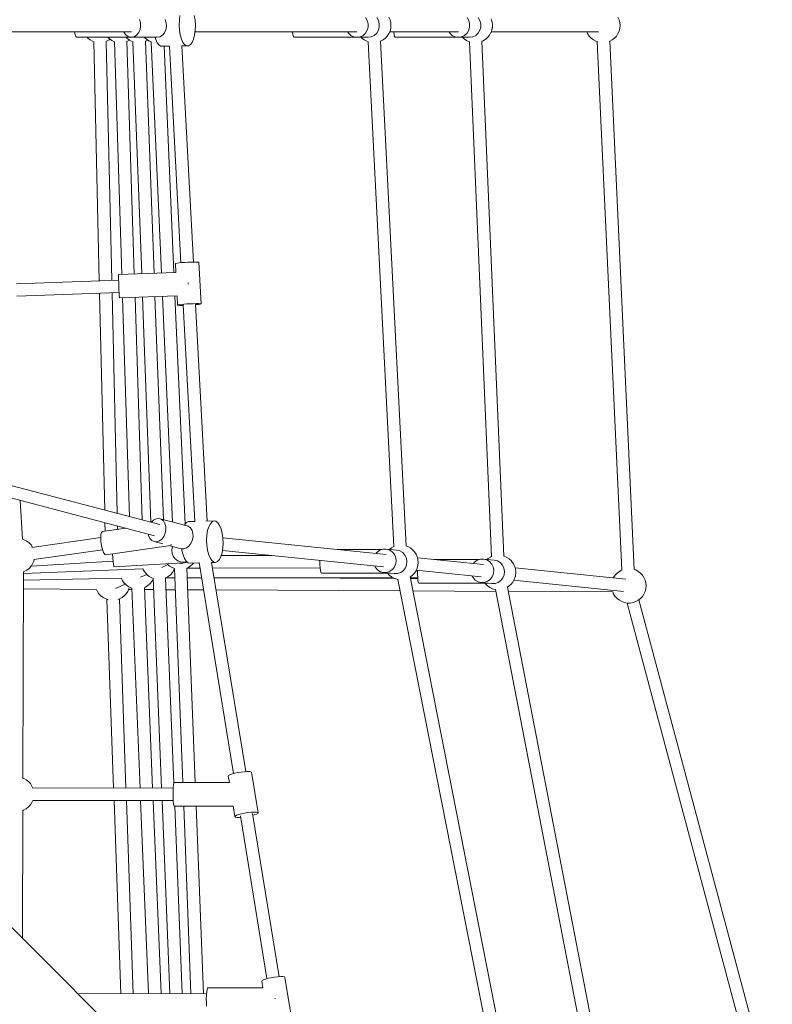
# Model space of a CAD drawing. Header units: inches. Extents: x -32 to 818, y -661 to 218.
# Tile 58 of 256: x 475.61 to 476.7, y 15.01 to 16.43. Entities that reach past the tile are written whole.
import ezdxf

# ---------------------------------------------------------------- set-up
doc = ezdxf.new("R2010")
doc.units = ezdxf.units.IN
doc.header["$LTSCALE"] = 0.01
doc.header["$MEASUREMENT"] = 0
doc.layers.add('_at_zabawki_', color=240, linetype='Continuous', lineweight=5)

# ---------------------------------------------------------------- blocks, each defined once
blk = doc.blocks.new('zw$2CA8')
at = {"layer": '_at_zabawki_'}
for p, q in [((-1311.5, 2856.8), (-1310, 2852.1)), ((-1272.8, 2852.1), (-1274.2, 2856.8)), ((-1254.2, 2848.6), (-1253.9, 2855.8)), ((-1253.9, 2855.8), (-1253, 2862.5)), ((-1231.3, 2855.8), (-1232.4, 2862.5)), ((-1230.8, 2848.6), (-1231.3, 2855.8)), ((-985.5, 2859.5), (-983, 2855.4)), ((-983, 2855.4), (-981.7, 2850.7)), ((-966.9, 2855.4), (-969.4, 2859.5)), ((-965.6, 2850.7), (-966.9, 2855.4)), ((-950.2, 2856.4), (-951.9, 2860.2)), ((-949.2, 2852.4), (-950.2, 2856.4)), ((-948.9, 2848.3), (-949.2, 2852.4)), ((-839.2, 2859.5), (-836.7, 2855.4)), ((-836.7, 2855.4), (-835.4, 2850.7)), ((-820.7, 2855.4), (-823.2, 2859.5)), ((-819.3, 2850.7), (-820.7, 2855.4)), ((-803.2, 2853.9), (-804.4, 2857.8)), ((-803.1, 2853.6), (-803.2, 2853.9)), ((-802.6, 2849.7), (-803.1, 2853.6)), ((-620, 2856.4), (-621.6, 2860.2)), ((-618.9, 2852.4), (-620, 2856.4)), ((-618.6, 2848.3), (-618.9, 2852.4)), ((-1931.7, 2839.3), (-1323, 2839.3)), ((-1512.8, 2839.3), (-1405, 2839.3)), ((-1405, 2839.3), (-1405, 2839)), ((-1405, 2839), (-1404.1, 2834.9)), ((-1334.1, 2839.3), (-1333.4, 2837.7)), ((-1310.6, 2842.1), (-1312.6, 2837.7)), ((-1309.7, 2847.1), (-1310.6, 2842.1)), ((-1310, 2852.1), (-1309.7, 2847.1)), ((-1275.3, 2837.7), (-1273.3, 2842.1)), ((-1273.3, 2842.1), (-1272.5, 2847.1)), ((-1272.5, 2847.1), (-1272.8, 2852.1)), ((-1253.7, 2841.4), (-1254.2, 2848.6)), ((-1252.7, 2834.7), (-1253.7, 2841.4)), ((-1232, 2834.7), (-1231.1, 2841.4)), ((-1231.4, 2839.3), (-1090.8, 2839.3)), ((-1231.4, 2839.3), (-997.9, 2839.3)), ((-1231.1, 2841.4), (-1230.8, 2848.6)), ((-1090.8, 2839.3), (-1090.8, 2839)), ((-1090.8, 2839), (-1090.1, 2834.9)), ((-1011.6, 2839.3), (-1010.2, 2837.2)), ((-983, 2841.3), (-985.5, 2837.2)), ((-981.7, 2845.9), (-983, 2841.3)), ((-981.7, 2850.7), (-981.7, 2845.9)), ((-969.4, 2837.2), (-966.9, 2841.3)), ((-966.9, 2841.3), (-965.6, 2845.9)), ((-965.6, 2845.9), (-965.6, 2850.7)), ((-951.9, 2836.5), (-950.2, 2840.2)), ((-950.6, 2839.3), (-851.6, 2839.3)), ((-950.2, 2840.2), (-949.2, 2844.2)), ((-949.2, 2844.2), (-948.9, 2848.3)), ((-944.6, 2839.3), (-944.5, 2839)), ((-944.5, 2839), (-944.1, 2834.9)), ((-865.3, 2839.3), (-864, 2837.2)), ((-836.7, 2841.3), (-839.2, 2837.2)), ((-835.4, 2845.9), (-836.7, 2841.3)), ((-835.4, 2850.7), (-835.4, 2845.9)), ((-823.2, 2837.2), (-820.7, 2841.3)), ((-820.7, 2841.3), (-819.3, 2845.9)), ((-819.3, 2845.9), (-819.3, 2850.7)), ((-804.8, 2838), (-804.6, 2838.3)), ((-804.6, 2838.3), (-803.4, 2842)), ((-804.3, 2839.3), (-649.7, 2839.3)), ((-803.4, 2842), (-803.3, 2842.2)), ((-803.3, 2842.2), (-803.2, 2842.6)), ((-803.2, 2842.6), (-803.1, 2843)), ((-803.1, 2843), (-803, 2843.6)), ((-803, 2843.6), (-802.9, 2844.2)), ((-802.9, 2844.2), (-802.8, 2844.8)), ((-802.8, 2844.8), (-802.7, 2845.5)), ((-802.7, 2846.1), (-802.6, 2846.8)), ((-802.7, 2845.5), (-802.7, 2846.1)), ((-802.6, 2849.4), (-802.6, 2849.7)), ((-802.5, 2849), (-802.6, 2849.4)), ((-802.6, 2848), (-802.5, 2848.6)), ((-802.6, 2847.5), (-802.6, 2848)), ((-802.6, 2846.8), (-802.6, 2847.5)), ((-802.5, 2848.6), (-802.5, 2849)), ((-666.7, 2839.3), (-665.4, 2836.5)), ((-621.6, 2836.5), (-620, 2840.2)), ((-620, 2840.2), (-618.9, 2844.2)), ((-618.9, 2844.2), (-618.6, 2848.3)), ((-1404.1, 2834.9), (-1403, 2832.2)), ((-1403, 2832.2), (-1401.7, 2831.3)), ((-1401.7, 2831.3), (-1323, 2831.3)), ((-1386.9, 2831.3), (-1385.7, 2830)), ((-1385.7, 2830), (-1382.5, 2827.5)), ((-1382.5, 2827.5), (-1378.9, 2825.5)), ((-1378.9, 2825.5), (-1376.6, 2824.7)), ((-1377.3, 2825), (-1369.3, 2480.4)), ((-1360, 2825.1), (-1358.8, 2825.5)), ((-1351.3, 2481.1), (-1359.3, 2825.3)), ((-1358.8, 2825.5), (-1355.2, 2827.5)), ((-1357.3, 2831.3), (-1354.7, 2828.9)), ((-1355.2, 2827.5), (-1354, 2828.4)), ((-1354.7, 2828.9), (-1351.3, 2826.6)), ((-1351.3, 2826.6), (-1347.6, 2824.8)), ((-1347.6, 2824.8), (-1347.3, 2824.8)), ((-1347.3, 2824.8), (-1336.8, 2489.6)), ((-1333.4, 2837.7), (-1330.5, 2834.3)), ((-1330.8, 2831.3), (-1329.6, 2830)), ((-1330.5, 2834.3), (-1326.9, 2832.1)), ((-1329.6, 2830), (-1326.3, 2827.5)), ((-1329.6, 2825.3), (-1327.7, 2826.1)), ((-1318.8, 2490.3), (-1329.4, 2825.4)), ((-1327.7, 2826.1), (-1325.9, 2827.2)), ((-1326.9, 2832.1), (-1323, 2831.3)), ((-1326.3, 2827.5), (-1322.7, 2825.5)), ((-1319.1, 2832.1), (-1323, 2831.3)), ((-1323, 2831.3), (-1285.8, 2831.3)), ((-1322.7, 2825.5), (-1320.3, 2824.7)), ((-1320.8, 2824.9), (-1308.2, 2490.6)), ((-1315.5, 2834.3), (-1319.1, 2832.1)), ((-1312.6, 2837.7), (-1315.5, 2834.3)), ((-1304.5, 2831.3), (-1304.3, 2831)), ((-1304.3, 2831), (-1301.2, 2828.3)), ((-1303.4, 2825.3), (-1302.7, 2825.5)), ((-1290.3, 2491.3), (-1302.8, 2825.5)), ((-1302.7, 2825.5), (-1299.5, 2827.2)), ((-1301.2, 2828.3), (-1297.8, 2826.1)), ((-1297.8, 2826.1), (-1294.1, 2824.6)), ((-1294.3, 2824.7), (-1279.6, 2491.7)), ((-1288.7, 2831.3), (-1287.8, 2828.2)), ((-1287.8, 2828.2), (-1285.7, 2823.4)), ((-1285.8, 2831.3), (-1281.8, 2832.1)), ((-1281.8, 2832.1), (-1278.2, 2834.3)), ((-1278.2, 2834.3), (-1275.3, 2837.7)), ((-1251, 2828.7), (-1252.7, 2834.7)), ((-1248.8, 2823.9), (-1251, 2828.7)), ((-1246.3, 2820.6), (-1248.8, 2823.9)), ((-1238, 2820.6), (-1235.6, 2823.9)), ((-1235.6, 2823.9), (-1233.5, 2828.7)), ((-1233.5, 2828.7), (-1232, 2834.7)), ((-1090.1, 2834.9), (-1089.3, 2832.2)), ((-1089.3, 2832.2), (-1088.3, 2831.3)), ((-1088.3, 2831.3), (-997.9, 2831.3)), ((-1010.2, 2837.2), (-1006.7, 2834)), ((-1006.7, 2834), (-1002.5, 2832)), ((-1002.5, 2832), (-997.9, 2831.3)), ((-993.3, 2832), (-997.9, 2831.3)), ((-997.9, 2831.3), (-981.8, 2831.3)), ((-989, 2834), (-993.3, 2832)), ((-991.9, 2831.3), (-990.7, 2830)), ((-990.7, 2830), (-987.4, 2827.5)), ((-985.5, 2837.2), (-989, 2834)), ((-987.4, 2827.5), (-983.8, 2825.5)), ((-983.8, 2825.5), (-981.1, 2824.6)), ((-981.8, 2831.3), (-977.2, 2832)), ((-981.6, 2824.8), (-944.6, 2097.1)), ((-977.2, 2832), (-973, 2834)), ((-973, 2834), (-969.4, 2837.2)), ((-964.2, 2825.4), (-963.8, 2825.5)), ((-963.8, 2825.5), (-960.2, 2827.5)), ((-926.7, 2098), (-963.7, 2825.6)), ((-960.2, 2827.5), (-956.9, 2830)), ((-956.9, 2830), (-954.1, 2833)), ((-954.1, 2833), (-951.9, 2836.5)), ((-944.1, 2834.9), (-943.5, 2832.2)), ((-943.5, 2832.2), (-942.9, 2831.3)), ((-942.9, 2831.3), (-843.6, 2831.3)), ((-864, 2837.2), (-860.4, 2834)), ((-860.4, 2834), (-856.2, 2832)), ((-856.2, 2832), (-851.6, 2831.3)), ((-847, 2832), (-851.6, 2831.3)), ((-851.6, 2831.3), (-835.6, 2831.3)), ((-842.7, 2834), (-847, 2832)), ((-845.7, 2831.3), (-843.2, 2828.9)), ((-843.2, 2828.9), (-839.8, 2826.6)), ((-839.2, 2837.2), (-842.7, 2834)), ((-839.8, 2826.6), (-836.1, 2824.8)), ((-836.1, 2824.8), (-835.5, 2824.7)), ((-835.6, 2831.3), (-830.9, 2832)), ((-835.5, 2824.7), (-803.9, 2082.7)), ((-830.9, 2832), (-826.7, 2834)), ((-826.7, 2834), (-823.2, 2837.2)), ((-817.8, 2825.4), (-816.1, 2826.1)), ((-785.9, 2083.6), (-817.6, 2825.5)), ((-816.1, 2826.1), (-812.6, 2828.3)), ((-812.6, 2828.3), (-812.3, 2828.5)), ((-812.3, 2828.5), (-809.3, 2831.2)), ((-809.3, 2831.2), (-806.8, 2834.4)), ((-806.8, 2834.4), (-804.8, 2838)), ((-665.4, 2836.5), (-663.2, 2833)), ((-663.2, 2833), (-660.4, 2830)), ((-660.4, 2830), (-657.1, 2827.5)), ((-657.1, 2827.5), (-653.5, 2825.5)), ((-653.5, 2825.5), (-650.6, 2824.5)), ((-651.4, 2824.8), (-616.1, 2063.5)), ((-634.4, 2825.2), (-633.5, 2825.5)), ((-633.5, 2825.5), (-629.9, 2827.5)), ((-598.1, 2064.2), (-633.5, 2825.5)), ((-629.9, 2827.5), (-626.6, 2830)), ((-626.6, 2830), (-623.9, 2833)), ((-623.9, 2833), (-621.6, 2836.5)), ((-1285.7, 2823.4), (-1283.1, 2820)), ((-1283.1, 2820), (-1280.4, 2818.3)), ((-1280.4, 2818.3), (-1277.6, 2818.3)), ((-1277.6, 2818.3), (-1268.3, 2818.4)), ((-1261.7, 2492.3), (-1276, 2818.3)), ((-1268.3, 2818.5), (-1251.6, 2506.3)), ((-1250.3, 2818.7), (-1240.7, 2818.8)), ((-1233.7, 2507.2), (-1250.3, 2818.7)), ((-1243.5, 2818.8), (-1246.3, 2820.6)), ((-1240.7, 2818.8), (-1243.5, 2818.8)), ((-1240.7, 2818.8), (-1238, 2820.6)), ((-1259, 2505.4), (-1259.6, 2505.1)), ((-1259.6, 2505.1), (-1258.9, 2492.4)), ((-1257.2, 2505.7), (-1259, 2505.4)), ((-1254.2, 2506), (-1257.2, 2505.7)), ((-1250.5, 2506.4), (-1254.2, 2506)), ((-1246.1, 2506.7), (-1250.5, 2506.4)), ((-1241.5, 2506.9), (-1246.1, 2506.7)), ((-1237, 2507.1), (-1241.5, 2506.9)), ((-1232.9, 2507.2), (-1237, 2507.1)), ((-1229.5, 2507.3), (-1232.9, 2507.2)), ((-1227.1, 2507.2), (-1229.5, 2507.3)), ((-1225.8, 2507), (-1227.1, 2507.2)), ((-1225.6, 2506.9), (-1225.8, 2507)), ((-1222.4, 2447.1), (-1225.6, 2506.9)), ((-1258.8, 2492.4), (-1341.6, 2489.4)), ((-1341.6, 2489.4), (-1341.6, 2488.6)), ((-1341.6, 2488.6), (-1341.6, 2486.2)), ((-1341.6, 2486.2), (-1341.5, 2482.4)), ((-1341.4, 2481.4), (-1488.8, 2476.1)), ((-1341.5, 2482.4), (-1341.3, 2477.7)), ((-1341.3, 2477.7), (-1341.1, 2472.4)), ((-1341.1, 2472.4), (-1340.9, 2467.2)), ((-1241.2, 2476.1), (-1241.3, 2477.1)), ((-1241.2, 2475.6), (-1241.2, 2476.1)), ((-1488.1, 2458.1), (-1340.8, 2463.4)), ((-1368.8, 2462.4), (-1361.5, 2149.7)), ((-1343.4, 2144.9), (-1350.9, 2463.1)), ((-1340.9, 2467.2), (-1340.7, 2462.5)), ((-1340.7, 2462.5), (-1340.6, 2458.7)), ((-1340.6, 2458.7), (-1340.4, 2456.3)), ((-1340.4, 2456.3), (-1340.3, 2455.5)), ((-1340.3, 2455.5), (-1257.1, 2458.5)), ((-1335.7, 2455.6), (-1325.8, 2140.3)), ((-1307.6, 2135.5), (-1317.7, 2456.3)), ((-1307, 2456.7), (-1294.8, 2132.2)), ((-1276.9, 2136), (-1289, 2457.3)), ((-1278.2, 2457.7), (-1263.9, 2132.6)), ((-1245.7, 2129.5), (-1260.2, 2458.4)), ((-1257.1, 2458.6), (-1256.4, 2445.2)), ((-1256.4, 2445.2), (-1255.8, 2445.5)), ((-1256.4, 2445.2), (-1255.8, 2445)), ((-1255.8, 2445.5), (-1254, 2445.8)), ((-1255.8, 2445), (-1253.9, 2444.9)), ((-1254, 2445.8), (-1251, 2446.2)), ((-1253.9, 2444.9), (-1251, 2444.9)), ((-1251, 2446.2), (-1247.3, 2446.5)), ((-1251, 2444.9), (-1248.4, 2444.9)), ((-1248.4, 2445.6), (-1231.7, 2133.4)), ((-1247.3, 2446.5), (-1242.9, 2446.9)), ((-1242.9, 2446.9), (-1238.3, 2447.1)), ((-1238.3, 2447.1), (-1233.8, 2447.3)), ((-1233.8, 2447.3), (-1229.7, 2447.4)), ((-1213.7, 2134), (-1230.5, 2446.7)), ((-1230.4, 2445.9), (-1229.6, 2445.9)), ((-1229.7, 2447.4), (-1226.3, 2447.4)), ((-1229.6, 2445.9), (-1226.2, 2446.3)), ((-1226.3, 2447.4), (-1223.9, 2447.3)), ((-1226.2, 2446.3), (-1223.8, 2446.6)), ((-1223.9, 2447.3), (-1222.6, 2447.2)), ((-1223.8, 2446.6), (-1222.6, 2446.9)), ((-1222.6, 2447.2), (-1222.4, 2447.1)), ((-1222.6, 2446.9), (-1222.4, 2447.1)), ((-1282.2, 2128.8), (-1948.7, 2303.9)), ((-1957.7, 2288.3), (-1289.9, 2112.9)), ((-1479.9, 2107.9), (-1483.4, 2163.7)), ((-1361.1, 2131.6), (-1360.8, 2119.4)), ((-1291.1, 2135.1), (-1294.3, 2132)), ((-1287.4, 2137.1), (-1291.1, 2135.1)), ((-1283.6, 2137.6), (-1287.4, 2137.1)), ((-1281.7, 2137.3), (-1283.6, 2137.6)), ((-1281.7, 2137.3), (-1279.9, 2136.6)), ((-1242.8, 2127.1), (-1281.7, 2137.3)), ((-1279.9, 2136.6), (-1276.8, 2134.3)), ((-1276.8, 2134.3), (-1274.6, 2130.7)), ((-1274.6, 2130.7), (-1273.3, 2126.3)), ((-1246, 2129.2), (-1246.6, 2128.1)), ((-1243.4, 2132.1), (-1246, 2129.2)), ((-1240.7, 2133.3), (-1243.4, 2132.1)), ((-1231.7, 2133.5), (-1240.7, 2133.3)), ((-1203.9, 2134.2), (-1215.7, 2133.9)), ((-1211.4, 2125.8), (-1209.2, 2130.2)), ((-1209.2, 2130.2), (-1206.7, 2133)), ((-1206.7, 2133), (-1203.9, 2134.2)), ((-1201.1, 2133.7), (-1203.9, 2134.2)), ((-1198.3, 2131.4), (-1201.1, 2133.7)), ((-1195.8, 2127.6), (-1198.3, 2131.4)), ((-1366.9, 2114.5), (-1367.2, 2109.9)), ((-1366.1, 2117.7), (-1366.9, 2114.5)), ((-1364.8, 2118.9), (-1366.1, 2117.7)), ((-1331.1, 2123.7), (-1364.8, 2118.9)), ((-1342.9, 2122), (-1343, 2126.8)), ((-1298.5, 2115.1), (-1298.2, 2113.1)), ((-1274.2, 2116.4), (-1276.3, 2111.9)), ((-1273.2, 2121.4), (-1274.2, 2116.4)), ((-1273.3, 2126.3), (-1273.2, 2121.4)), ((-1241, 2126.4), (-1242.8, 2127.1)), ((-1237.9, 2124.1), (-1241, 2126.4)), ((-1235.6, 2120.5), (-1237.9, 2124.1)), ((-1234.4, 2116.1), (-1235.6, 2120.5)), ((-1234.2, 2111.2), (-1234.4, 2116.1)), ((-1214.2, 2113.6), (-1213.1, 2120.2)), ((-1213.1, 2120.2), (-1211.4, 2125.8)), ((-1193.7, 2122.4), (-1195.8, 2127.6)), ((-1192.1, 2116.2), (-1193.7, 2122.4)), ((-1191.2, 2109.2), (-1192.1, 2116.2)), ((-1477.4, 2107), (-1480.7, 2108.2)), ((-1473.7, 2105), (-1477.4, 2107)), ((-1470.5, 2102.5), (-1473.7, 2105)), ((-1467.7, 2099.5), (-1470.5, 2102.5)), ((-1367.2, 2110.4), (-1466.7, 2096.1)), ((-1367.2, 2109.9), (-1366.9, 2104.4)), ((-1366.9, 2104.4), (-1366.1, 2098.5)), ((-1298.2, 2113.1), (-1296.5, 2109.1)), ((-1296.5, 2109.1), (-1293.7, 2106.1)), ((-1293.7, 2106.1), (-1290.3, 2104.4)), ((-1290.3, 2104.4), (-1277.9, 2101.1)), ((-1286.6, 2104.2), (-1290.3, 2104.4)), ((-1282.7, 2105.5), (-1286.6, 2104.2)), ((-1279.2, 2108.1), (-1282.7, 2105.5)), ((-1276.3, 2111.9), (-1279.2, 2108.1)), ((-1240.2, 2097.9), (-1237.3, 2101.6)), ((-1237.3, 2101.6), (-1235.2, 2106.2)), ((-1235.2, 2106.2), (-1234.2, 2111.2)), ((-1214.6, 2106.5), (-1214.2, 2113.6)), ((-1214.3, 2099.3), (-1214.6, 2106.5)), ((-955.9, 2085.6), (-1191.3, 2109.7)), ((-1191.3, 2094.9), (-1190.9, 2102)), ((-1190.9, 2102), (-1191.2, 2109.2)), ((-1465.6, 2096.3), (-1467.7, 2099.5)), ((-1463.6, 2078.6), (-1364.7, 2092.7)), ((-1366.1, 2098.5), (-1364.8, 2093.1)), ((-1364.8, 2093.1), (-1363.2, 2088.8)), ((-1363.2, 2088.8), (-1361.5, 2086)), ((-1361.5, 2086), (-1359.9, 2085.2)), ((-1359.9, 2085.2), (-1266.4, 2098.6)), ((-1350.3, 2086.6), (-1350.3, 2086.3)), ((-1350.3, 2086.3), (-1350, 2080.8)), ((-1267.5, 2098.4), (-1251.4, 2094.2)), ((-1265.7, 2099.7), (-1266, 2100.1)), ((-1265.4, 2099.5), (-1265.7, 2099.7)), ((-1264.7, 2092.4), (-1263.8, 2096.9)), ((-1264.3, 2087.8), (-1264.7, 2092.4)), ((-1262.6, 2083.4), (-1264.3, 2087.8)), ((-1263.8, 2096.9), (-1263.6, 2097.4)), ((-1251.4, 2094.2), (-1247.6, 2094)), ((-1250.5, 2094.1), (-1250.1, 2091.5)), ((-1250.1, 2091.5), (-1248.5, 2085.2)), ((-1247.6, 2094), (-1243.8, 2095.2)), ((-1243.8, 2095.2), (-1240.2, 2097.9)), ((-1213.3, 2092.4), (-1214.3, 2099.3)), ((-1211.8, 2086.1), (-1213.3, 2092.4)), ((-1209.7, 2080.9), (-1211.8, 2086.1)), ((-1194.1, 2082.7), (-1192.4, 2088.4)), ((-1192.4, 2088.4), (-1191.3, 2094.9)), ((-1191.8, 2091.8), (-959.5, 2068)), ((-962.1, 2092.9), (-1025.9, 2092.8)), ((-968.9, 2089.1), (-970.5, 2087.1)), ((-965, 2091.9), (-968.9, 2089.1)), ((-960.6, 2093.5), (-965, 2091.9)), ((-955.9, 2093.7), (-960.6, 2093.5)), ((-955.9, 2093.7), (-951.4, 2092.5)), ((-940.5, 2092.1), (-955.9, 2093.7)), ((-951.4, 2092.5), (-947.4, 2090.1)), ((-948.1, 2095.2), (-950.8, 2093.2)), ((-944.5, 2097.2), (-948.1, 2095.2)), ((-947.4, 2090.1), (-944.2, 2086.6)), ((-944.1, 2097.3), (-944.5, 2097.2)), ((-944.2, 2086.6), (-942.1, 2082.3)), ((-936, 2090.9), (-940.5, 2092.1)), ((-931.9, 2088.5), (-936, 2090.9)), ((-928.7, 2085), (-931.9, 2088.5)), ((-924.5, 2097.2), (-927.2, 2098.1)), ((-920.9, 2095.2), (-924.5, 2097.2)), ((-917.6, 2092.7), (-920.9, 2095.2)), ((-914.8, 2089.7), (-917.6, 2092.7)), ((-912.6, 2086.2), (-914.8, 2089.7)), ((-910.9, 2082.5), (-912.6, 2086.2)), ((-1467.7, 2068.9), (-1465.5, 2072.3)), ((-1467.5, 2069.1), (-1349.6, 2076)), ((-1465.5, 2072.3), (-1463.8, 2076.1)), ((-1463.8, 2076.1), (-1463.2, 2078.6)), ((-1350, 2080.8), (-1349.5, 2075.6)), ((-1349.5, 2075.6), (-1349, 2071.6)), ((-1348.1, 2068), (-1248.5, 2073.8)), ((-1271.4, 2072.5), (-1271.2, 2072.2)), ((-1271.2, 2072.2), (-1270.9, 2071.9)), ((-1270.9, 2071.9), (-1267.9, 2069.1)), ((-1259.9, 2079.7), (-1262.6, 2083.4)), ((-1256.2, 2076.9), (-1259.9, 2079.7)), ((-1252, 2075.1), (-1256.2, 2076.9)), ((-1254.8, 2073.4), (-1250.8, 2073)), ((-1247.4, 2074.6), (-1252, 2075.1)), ((-1250.8, 2073), (-1246.3, 2073.7)), ((-1248.5, 2085.2), (-1246.4, 2080)), ((-1248.5, 2073.8), (-1248.5, 2073.9)), ((-1248.5, 2073.8), (-1248.5, 2073.9)), ((-1242.8, 2075.3), (-1247.4, 2074.6)), ((-1246.4, 2080), (-1243.9, 2076.2)), ((-1246.3, 2073.7), (-1244.1, 2074.5)), ((-1244.1, 2074.5), (-1242.7, 2075.2)), ((-1243.9, 2076.2), (-1241.2, 2073.9)), ((-1241.2, 2073.9), (-1238.3, 2073.4)), ((-1238.3, 2073.4), (-1225.2, 2073.7)), ((-1235.1, 2071.7), (-1234.8, 2072)), ((-1234.8, 2072), (-1234.6, 2072.3)), ((-1234.6, 2072.3), (-1233.6, 2073.5)), ((-1225.3, 2074.2), (-1175.7, 1770.1)), ((-1207.2, 2077.1), (-1209.7, 2080.9)), ((-1158.2, 1772.9), (-1207.3, 2074.3)), ((-1207.3, 2074.2), (-1201.6, 2074.3)), ((-1204.4, 2074.8), (-1207.2, 2077.1)), ((-1201.6, 2074.3), (-1204.4, 2074.8)), ((-1201.6, 2074.3), (-1198.8, 2075.5)), ((-1198.8, 2075.5), (-1196.2, 2078.4)), ((-1196.2, 2078.4), (-1194.1, 2082.7)), ((-1120.8, 2084.5), (-1193.6, 2084.3)), ((-1051.4, 2077.4), (-1051.4, 2077.1)), ((-1051.4, 2077.1), (-1051.3, 2071.5)), ((-941.8, 2072.7), (-943.5, 2068.2)), ((-942.1, 2082.3), (-941.3, 2077.5)), ((-941.3, 2077.5), (-941.8, 2072.7)), ((-926.6, 2080.7), (-928.7, 2085)), ((-925.8, 2075.9), (-926.6, 2080.7)), ((-926.3, 2071.1), (-925.8, 2075.9)), ((-909.9, 2078.5), (-910.9, 2082.5)), ((-815.3, 2071.2), (-910.5, 2080.9)), ((-909.6, 2074.4), (-909.9, 2078.5)), ((-909.9, 2070.3), (-909.6, 2074.4)), ((-821.4, 2078.5), (-886.4, 2078.5)), ((-828.3, 2074.7), (-829.8, 2072.6)), ((-824.4, 2077.5), (-828.3, 2074.7)), ((-820, 2079), (-824.4, 2077.5)), ((-815.3, 2079.2), (-820, 2079)), ((-815.3, 2079.2), (-810.8, 2078.1)), ((-799.9, 2077.7), (-815.3, 2079.2)), ((-810.8, 2078.1), (-806.8, 2075.7)), ((-809.1, 2079.7), (-810.2, 2078.7)), ((-808.8, 2080), (-809.1, 2079.7)), ((-805.3, 2082.2), (-808.8, 2080)), ((-806.8, 2075.7), (-803.6, 2072.1)), ((-803.9, 2082.8), (-805.3, 2082.2)), ((-803.6, 2072.1), (-801.5, 2067.8)), ((-795.3, 2076.5), (-799.9, 2077.7)), ((-791.3, 2074.1), (-795.3, 2076.5)), ((-788.1, 2070.6), (-791.3, 2074.1)), ((-785.4, 2083.5), (-785.9, 2083.6)), ((-781.6, 2081.7), (-785.4, 2083.5)), ((-778.2, 2079.4), (-781.6, 2081.7)), ((-775.3, 2076.6), (-778.2, 2079.4)), ((-775, 2076.3), (-775.3, 2076.6)), ((-772.6, 2073), (-775, 2076.3)), ((-770.7, 2069.4), (-772.6, 2073)), ((-1479.3, 1763.4), (-1478.4, 2061.1)), ((-1478.4, 2058.6), (-1306.4, 2065.2)), ((-1478.4, 2061), (-1477.4, 2061.4)), ((-1477.4, 2061.4), (-1473.7, 2063.3)), ((-1473.7, 2063.3), (-1470.5, 2065.8)), ((-1470.5, 2065.8), (-1467.7, 2068.9)), ((-1349, 2071.6), (-1348.5, 2068.9)), ((-1348.5, 2068.9), (-1348.1, 2068)), ((-1306.6, 2065.7), (-1305.5, 2063.2)), ((-1305.5, 2063.2), (-1303.3, 2059.8)), ((-1303.3, 2059.8), (-1300.5, 2056.7)), ((-1279.3, 2067.2), (-1270.3, 2071.3)), ((-1267.9, 2069.1), (-1264.4, 2067)), ((-1266.7, 2056.7), (-1264, 2059.8)), ((-1264.4, 2067), (-1260.8, 2065.5)), ((-1264, 2059.8), (-1261.7, 2063.2)), ((-1261.7, 2063.2), (-1261, 2064.8)), ((-1261, 2065.6), (-1249, 1757.1)), ((-1243.2, 2066.2), (-1240.4, 2067.5)), ((-1231, 1757.1), (-1243.1, 2066.3)), ((-1243.1, 2066.2), (-1224, 2066.2)), ((-1240.4, 2067.5), (-1240.1, 2067.7)), ((-1240.1, 2067.7), (-1239.8, 2067.9)), ((-1239.8, 2067.9), (-1239.4, 2068.2)), ((-1239.4, 2068.2), (-1238.9, 2068.5)), ((-1238.9, 2068.5), (-1238.4, 2068.9)), ((-1238.4, 2068.9), (-1237.9, 2069.3)), ((-1237.9, 2069.3), (-1237.4, 2069.7)), ((-1237.4, 2069.7), (-1236.8, 2070.2)), ((-1236.8, 2070.2), (-1236.3, 2070.6)), ((-1236.3, 2070.6), (-1235.9, 2071)), ((-1235.9, 2071), (-1235.4, 2071.4)), ((-1235.4, 2071.4), (-1235.1, 2071.7)), ((-1206, 2066.3), (-1050.9, 2066.7)), ((-1051.3, 2071.5), (-1050.9, 2066.4)), ((-1050.9, 2066.4), (-1050.2, 2062.3)), ((-1050.2, 2062.3), (-1049.4, 2059.6)), ((-1049.4, 2059.6), (-1048.4, 2058.7)), ((-1048.4, 2058.7), (-949.9, 2059)), ((-972.3, 2069.3), (-971.2, 2067)), ((-971.2, 2067), (-968, 2063.4)), ((-968, 2063.4), (-963.9, 2061)), ((-963.9, 2061), (-959.4, 2059.9)), ((-954.7, 2060.1), (-959.4, 2059.9)), ((-959.4, 2059.9), (-951.8, 2059.1)), ((-950.3, 2061.6), (-954.7, 2060.1)), ((-954, 2059), (-951.4, 2056.1)), ((-950.8, 2059), (-944, 2058.3)), ((-946.5, 2064.4), (-950.3, 2061.6)), ((-949.9, 2059), (-950.1, 2059.2)), ((-949.9, 2059), (-949.8, 2059.1)), ((-943.5, 2068.2), (-946.5, 2064.4)), ((-944, 2058.3), (-939.3, 2058.5)), ((-939.3, 2058.5), (-934.8, 2060)), ((-934.8, 2060), (-931, 2062.8)), ((-931, 2062.8), (-928.1, 2066.6)), ((-928.1, 2066.6), (-926.3, 2071.1)), ((-917.6, 2056.1), (-914.8, 2059.1)), ((-914.8, 2059.1), (-912.6, 2062.5)), ((-912.6, 2062.5), (-910.9, 2066.3)), ((-912.3, 2063.1), (-818.9, 2053.5)), ((-910.9, 2066.3), (-909.9, 2070.3)), ((-910.6, 2062.9), (-910.6, 2062.8)), ((-910.6, 2062.8), (-910.6, 2057.3)), ((-801.1, 2058.3), (-802.9, 2053.8)), ((-801.5, 2067.8), (-800.6, 2063.1)), ((-800.6, 2063.1), (-801.1, 2058.3)), ((-786, 2066.3), (-788.1, 2070.6)), ((-785.2, 2061.5), (-786, 2066.3)), ((-785.7, 2056.7), (-785.2, 2061.5)), ((-769.5, 2065.5), (-770.7, 2069.4)), ((-610.2, 2050.1), (-769.8, 2066.5)), ((-769.4, 2065.2), (-769.5, 2065.5)), ((-768.9, 2061.3), (-769.4, 2065.2)), ((-769.1, 2057.1), (-769, 2057.8)), ((-769, 2058.4), (-768.9, 2059.1)), ((-769, 2057.8), (-769, 2058.4)), ((-768.9, 2061.1), (-768.9, 2061.3)), ((-768.9, 2060.7), (-768.9, 2061.1)), ((-768.9, 2060.2), (-768.9, 2060.7)), ((-768.9, 2059.7), (-768.9, 2060.2)), ((-768.9, 2059.1), (-768.9, 2059.7)), ((-622.9, 2059), (-625.7, 2056)), ((-619.6, 2061.5), (-622.9, 2059)), ((-616, 2063.5), (-619.6, 2061.5)), ((-615.8, 2063.6), (-616, 2063.5)), ((-596, 2063.5), (-598.3, 2064.3)), ((-592.4, 2061.5), (-596, 2063.5)), ((-589.1, 2059), (-592.4, 2061.5)), ((-586.3, 2056), (-589.1, 2059)), ((-1478.5, 2048.9), (-1337.4, 2051.5)), ((-1337.4, 2051.5), (-1337.4, 2051.5)), ((-1337.4, 2051.5), (-1335.6, 2047.9)), ((-1335.6, 2047.9), (-1333.2, 2044.7)), ((-1333.2, 2044.7), (-1332.9, 2044.4)), ((-1332.9, 2044.4), (-1329.9, 2041.5)), ((-1309.9, 2053.1), (-1300.9, 2057.2)), ((-1300.5, 2056.7), (-1297.2, 2054.2)), ((-1299.1, 2041.2), (-1296, 2043.9)), ((-1297.2, 2054.2), (-1293.6, 2052.3)), ((-1296, 2043.9), (-1293.5, 2047.1)), ((-1293.6, 2052.3), (-1291.1, 2051.4)), ((-1293.5, 2047.1), (-1291.6, 2050.5)), ((-1291.7, 2051.6), (-1279.6, 1749.1)), ((-1274.2, 2052), (-1273.6, 2052.3)), ((-1261.8, 1756.4), (-1273.7, 2052.2)), ((-1273.7, 2052), (-1260.5, 2052)), ((-1273.6, 2052.3), (-1270, 2054.2)), ((-1270, 2054.2), (-1266.7, 2056.7)), ((-1242.5, 2052.1), (-1221.7, 2052.1)), ((-1203.7, 2052.1), (-946, 2052.4)), ((-944, 2051.4), (-1099.8, 2052.2)), ((-951.4, 2056.1), (-948.1, 2053.5)), ((-948.1, 2053.5), (-944.5, 2051.6)), ((-944.5, 2051.6), (-940.6, 2050.2)), ((-940.6, 2050.2), (-938.3, 2049.8)), ((-938.9, 2049.9), (-801.6, 1352.9)), ((-921.7, 2053.1), (-920.9, 2053.5)), ((-783.9, 1356.3), (-921.2, 2053.4)), ((-921, 2052.4), (-910.3, 2052.4)), ((-920.9, 2053.5), (-917.6, 2056.1)), ((-910.2, 2051.2), (-920.8, 2051.3)), ((-910.6, 2057.3), (-910.3, 2052.1)), ((-910.3, 2052.1), (-909.9, 2048)), ((-909.9, 2048), (-909.3, 2045.4)), ((-909.3, 2045.4), (-908.7, 2044.4)), ((-908.7, 2044.4), (-809.3, 2044.5)), ((-831.7, 2054.8), (-830.5, 2052.5)), ((-830.5, 2052.5), (-827.4, 2049)), ((-827.4, 2049), (-823.3, 2046.6)), ((-823.3, 2046.6), (-818.8, 2045.4)), ((-814.1, 2045.6), (-818.8, 2045.4)), ((-818.8, 2045.4), (-811.2, 2044.6)), ((-809.7, 2047.2), (-814.1, 2045.6)), ((-813.4, 2044.5), (-812.8, 2043.6)), ((-812.8, 2043.6), (-812.5, 2043.4)), ((-810.2, 2044.5), (-803.3, 2043.8)), ((-805.9, 2050), (-809.7, 2047.2)), ((-809.3, 2044.5), (-809.4, 2044.7)), ((-809.3, 2044.5), (-809.2, 2044.7)), ((-802.9, 2053.8), (-805.9, 2050)), ((-803.3, 2043.8), (-798.7, 2044.1)), ((-798.7, 2044.1), (-794.2, 2045.6)), ((-794.2, 2045.6), (-790.4, 2048.4)), ((-790.4, 2048.4), (-787.5, 2052.2)), ((-787.5, 2052.2), (-785.7, 2056.7)), ((-775.6, 2042.9), (-773.1, 2046)), ((-773.1, 2046), (-771.2, 2049.6)), ((-771.7, 2048.7), (-613.8, 2032.5)), ((-771.2, 2049.6), (-771, 2049.9)), ((-771, 2049.9), (-769.7, 2053.6)), ((-769.7, 2053.6), (-769.6, 2053.9)), ((-769.6, 2053.9), (-769.5, 2054.2)), ((-769.5, 2054.7), (-769.4, 2055.2)), ((-769.5, 2054.2), (-769.5, 2054.7)), ((-769.4, 2055.2), (-769.3, 2055.8)), ((-769.3, 2055.8), (-769.2, 2056.4)), ((-769.2, 2056.4), (-769.1, 2057.1)), ((-627.9, 2052.5), (-628.2, 2051.9)), ((-625.7, 2056), (-627.9, 2052.5)), ((-584.1, 2052.5), (-586.3, 2056)), ((-582.4, 2048.8), (-584.1, 2052.5)), ((-581.4, 2044.8), (-582.4, 2048.8)), ((-581.1, 2040.7), (-581.4, 2044.8)), ((-1478.5, 2036.2), (-1373.2, 2035.6)), ((-1373.3, 2035.6), (-1372, 2032.6)), ((-1372, 2032.6), (-1369.8, 2029.2)), ((-1345.8, 2036.6), (-1331.6, 2043.1)), ((-1330.4, 2029.2), (-1328.2, 2032.6)), ((-1329.9, 2041.5), (-1326.5, 2039.2)), ((-1328.2, 2032.6), (-1326.5, 2036.4)), ((-1327, 2035.4), (-1322.2, 2035.4)), ((-1326.5, 2039.2), (-1322.8, 2037.5)), ((-1326.5, 2036.4), (-1326.4, 2037)), ((-1322.8, 2037.5), (-1322.3, 2037.3)), ((-1322.3, 2037.4), (-1310.4, 1749.1)), ((-1304.6, 2038), (-1302.9, 2038.8)), ((-1292.4, 1749.1), (-1304.3, 2038.2)), ((-1304.2, 2035.3), (-1291, 2035.2)), ((-1302.9, 2038.8), (-1299.4, 2041)), ((-1299.4, 2041), (-1299.1, 2041.2)), ((-1273, 2035.1), (-1259.8, 2035)), ((-1241.8, 2034.9), (-1218.9, 2034.8)), ((-1200.9, 2034.7), (-935.6, 2033.4)), ((-917.2, 2033.3), (-797.8, 2032.7)), ((-812.5, 2043.4), (-809.5, 2040.5)), ((-809.5, 2040.5), (-806.1, 2038.2)), ((-806.1, 2038.2), (-802.4, 2036.5)), ((-802.4, 2036.5), (-798.4, 2035.4)), ((-798.4, 2035.4), (-798.3, 2035.4)), ((-798.3, 2035.4), (-677.2, 1408.8)), ((-781, 2038.7), (-779, 2040)), ((-659.6, 1412.2), (-780.6, 2038.9)), ((-779.4, 2032.6), (-629.1, 2031.8)), ((-779, 2040), (-778.7, 2040.2)), ((-778.7, 2040.2), (-775.6, 2042.9)), ((-629.2, 2031.8), (-627.9, 2028.8)), ((-584.1, 2028.8), (-582.4, 2032.6)), ((-582.4, 2032.6), (-581.4, 2036.6)), ((-581.4, 2036.6), (-581.1, 2040.7)), ((-1369.8, 2029.2), (-1367, 2026.2)), ((-1367, 2026.2), (-1363.7, 2023.6)), ((-1363.7, 2023.6), (-1360.1, 2021.7)), ((-1360.1, 2021.7), (-1356.5, 2020.4)), ((-1358.2, 2021), (-1348.7, 1749.2)), ((-1342.3, 2020.9), (-1340.1, 2021.7)), ((-1330.8, 1749.2), (-1340.4, 2021.6)), ((-1340.1, 2021.7), (-1336.5, 2023.6)), ((-1336.5, 2023.6), (-1333.2, 2026.2)), ((-1333.2, 2026.2), (-1330.4, 2029.2)), ((-627.9, 2028.8), (-625.7, 2025.4)), ((-625.7, 2025.4), (-622.9, 2022.3)), ((-622.9, 2022.3), (-619.6, 2019.8)), ((-619.6, 2019.8), (-616, 2017.9)), ((-616, 2017.9), (-612.1, 2016.5)), ((-612.1, 2016.5), (-608.1, 2015.8)), ((-608.5, 2015.9), (-416.3, 1297.1)), ((-608.1, 2015.8), (-604, 2015.8)), ((-604, 2015.8), (-599.9, 2016.5)), ((-599.9, 2016.5), (-596, 2017.9)), ((-596, 2017.9), (-592.4, 2019.8)), ((-592.4, 2019.8), (-589.1, 2022.3)), ((-399, 1300.5), (-591.5, 2020.5)), ((-589.1, 2022.3), (-586.3, 2025.4)), ((-586.3, 2025.4), (-584.1, 2028.8)), ((-1456.1, 1508.7), (-1796.3, 1848.8)), ((-1478.3, 1763.1), (-1480.7, 1763.9)), ((-1474.7, 1761.1), (-1478.3, 1763.1)), ((-1471.5, 1758.6), (-1474.7, 1761.1)), ((-1182.8, 1767.4), (-1183.4, 1766.5)), ((-1183.4, 1766.5), (-1181.8, 1757)), ((-1181, 1768.4), (-1182.8, 1767.4)), ((-1177.9, 1769.5), (-1181, 1768.4)), ((-1174, 1770.5), (-1177.9, 1769.5)), ((-1169.4, 1771.5), (-1174, 1770.5)), ((-1164.7, 1772.3), (-1169.4, 1771.5)), ((-1160, 1772.8), (-1164.7, 1772.3)), ((-1156, 1773.1), (-1160, 1772.8)), ((-1152.7, 1773), (-1156, 1773.1)), ((-1150.6, 1772.6), (-1152.7, 1773)), ((-1149.8, 1772), (-1150.6, 1772.6)), ((-1140.3, 1713.5), (-1149.8, 1772)), ((-1468.7, 1755.6), (-1471.5, 1758.6)), ((-1466.4, 1752.1), (-1468.7, 1755.6)), ((-1465.2, 1749.2), (-1466.4, 1752.1)), ((-1262.7, 1749.1), (-1465.2, 1749.3)), ((-1262.6, 1750.1), (-1262.8, 1745.4)), ((-1262.3, 1753.9), (-1262.6, 1750.1)), ((-1261.9, 1756.3), (-1262.3, 1753.9)), ((-1261.5, 1757.1), (-1261.9, 1756.3)), ((-1181.6, 1757), (-1261.5, 1757.1)), ((-1466.4, 1728.4), (-1465.2, 1731.3)), ((-1465.2, 1731.3), (-1262.7, 1731.1)), ((-1262.8, 1745.4), (-1262.9, 1740.1)), ((-1262.9, 1740.1), (-1262.9, 1734.8)), ((-1262.9, 1734.8), (-1262.7, 1730.1)), ((-1480, 1532.5), (-1479.4, 1717.2)), ((-1479.4, 1717.1), (-1478.3, 1717.5)), ((-1478.3, 1717.5), (-1474.7, 1719.4)), ((-1474.7, 1719.4), (-1471.5, 1722)), ((-1471.5, 1722), (-1468.7, 1725)), ((-1468.7, 1725), (-1466.4, 1728.4)), ((-1348, 1731.2), (-1338.3, 1452.8)), ((-1320.5, 1452.8), (-1330.2, 1731.2)), ((-1309.7, 1731.1), (-1298.2, 1452.9)), ((-1280.2, 1453), (-1291.7, 1731.1)), ((-1278.8, 1731.1), (-1267.7, 1453)), ((-1262.7, 1730.1), (-1262.3, 1726.3)), ((-1262.3, 1726.3), (-1262, 1723.9)), ((-1262, 1723.9), (-1261.5, 1723.1)), ((-1261.5, 1723.1), (-1176.3, 1723)), ((-1249.7, 1453), (-1260.5, 1723.1)), ((-1247.6, 1723.1), (-1237.1, 1453.1)), ((-1219.1, 1453.1), (-1229.6, 1723.1)), ((-1176.4, 1723.6), (-1173.9, 1708)), ((-1173.9, 1708), (-1173.3, 1708.9)), ((-1173.9, 1708), (-1173.1, 1707.4)), ((-1173.3, 1708.9), (-1171.4, 1709.9)), ((-1173.1, 1707.4), (-1171, 1707)), ((-1171.4, 1709.9), (-1168.4, 1711)), ((-1171, 1707), (-1167.7, 1707)), ((-1168.4, 1711), (-1164.5, 1712.1)), ((-1167.7, 1707), (-1165.5, 1707.1)), ((-1165.8, 1709.1), (-1127.6, 1474.5)), ((-1164.5, 1712.1), (-1159.9, 1713)), ((-1159.9, 1713), (-1155.1, 1713.8)), ((-1155.1, 1713.8), (-1150.5, 1714.3)), ((-1150.5, 1714.3), (-1146.4, 1714.6)), ((-1110.1, 1477.3), (-1148.4, 1712.4)), ((-1148, 1710), (-1145.8, 1710.6)), ((-1146.4, 1714.6), (-1143.2, 1714.5)), ((-1145.8, 1710.6), (-1142.7, 1711.6)), ((-1143.2, 1714.5), (-1141.1, 1714.2)), ((-1142.7, 1711.6), (-1140.9, 1712.7)), ((-1141.1, 1714.2), (-1140.3, 1713.5)), ((-1140.9, 1712.7), (-1140.3, 1713.5)), ((-1140.8, 1193.3), (-1456.1, 1508.7)), ((-1121.3, 1475.9), (-1125.8, 1475)), ((-1116.5, 1476.7), (-1121.3, 1475.9)), ((-1111.9, 1477.2), (-1116.5, 1476.7)), ((-1107.8, 1477.5), (-1111.9, 1477.2)), ((-1104.6, 1477.4), (-1107.8, 1477.5)), ((-1102.5, 1477), (-1104.6, 1477.4)), ((-1101.7, 1476.4), (-1102.5, 1477)), ((-1092.2, 1417.9), (-1101.7, 1476.4)), ((-1134.7, 1471.8), (-1135.2, 1470.9)), ((-1135.2, 1470.9), (-1133.7, 1461.4)), ((-1132.8, 1472.8), (-1134.7, 1471.8)), ((-1129.8, 1473.9), (-1132.8, 1472.8)), ((-1125.8, 1475), (-1129.8, 1473.9)), ((-1214.7, 1453.1), (-1400.1, 1452.6)), ((-1214.8, 1451), (-1215, 1445.6)), ((-1214.5, 1455.7), (-1214.8, 1451)), ((-1214, 1459.1), (-1214.5, 1455.7)), ((-1213.4, 1460.9), (-1214, 1459.1)), ((-1213.1, 1461.2), (-1213.4, 1460.9)), ((-1133.5, 1461.4), (-1213.1, 1461.2)), ((-1215, 1445.6), (-1214.9, 1440)), ((-1214.9, 1440), (-1214.6, 1434.9)), ((-1115.6, 1445.8), (-1115.6, 1446.5)), ((-1115.6, 1445.6), (-1115.6, 1445.8))]:
    blk.add_line(p, q, dxfattribs=at)

msp = doc.modelspace()

# ---------------------------------------------------------------- block references
at = {"layer": '_at_zabawki_', "linetype": 'Continuous', "xscale": 0.001, "yscale": 0.001, "zscale": 0.001}
msp.add_blockref('zw$2CA8', (477.0952, 13.5689, 0.0045), dxfattribs=at)

doc.saveas('drawing.dxf')
